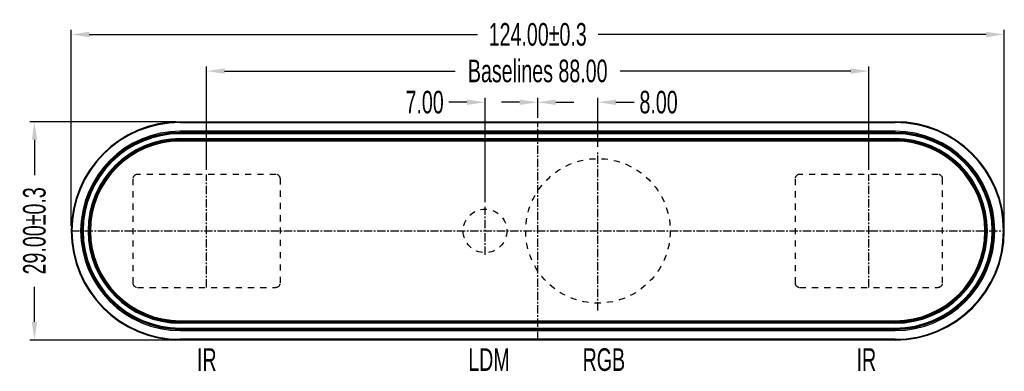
# Model space of a CAD drawing. Header units: millimetres. Extents: x 1249 to 1712, y -37 to 290.
# Tile 3 of 28: x 1347 to 1478, y 121 to 168. Entities that reach past the tile are written whole.
import ezdxf

# ---------------------------------------------------------------- set-up
doc = ezdxf.new("R2010")
doc.units = ezdxf.units.MM
doc.header["$LTSCALE"] = 16.335
doc.header["$PDMODE"] = 3
doc.header["$PDSIZE"] = 8
doc.linetypes.add('CENTER', pattern=[0.6, 0.375, -0.075, 0.075, -0.075])
doc.linetypes.add('HIDDEN', pattern=[0.2, 0.1, -0.1])
doc.layers.get('0').update_dxf_attribs({"linetype": 'CONTINUOUS'})
doc.layers.get('Defpoints').update_dxf_attribs({"linetype": 'CONTINUOUS'})
doc.layers.add('02___PRT_ALL_AXES', color=7, linetype='CONTINUOUS')
doc.layers.add('dim', color=84, linetype='CONTINUOUS', lineweight=9)
doc.styles.get("Standard").update_dxf_attribs({"font": 'txt', "width": 0.65})
doc.dimstyles.get("Standard").update_dxf_attribs({"dimtxt": 2, "dimasz": 1, "dimexe": 0.5, "dimexo": 0.2, "dimtad": 1, "dimtxsty": 'Standard', "dimblk": '_FILLED', "dimblk1": '_FILLED', "dimblk2": '_FILLED', "dimcen": 0.09, "dimazin": 2, "dimtol": 1, "dimtp": 0.01, "dimtm": 0.01, "dimtfac": 1, "dimtofl": 0, "dimtmove": 0, "dimatfit": 3, "dimldrblk": '_FILLED', "dimfxl": 1, "dimtolj": 1, "dimarcsym": 0})

# ---------------------------------------------------------------- blocks, each defined once
blk = doc.blocks.new('_FILLED')
at = {"color": 0, "linetype": 'ByBlock'}
blk.add_solid([(0, 0), (-1, 0.15), (-1, -0.15)], dxfattribs=at)
blk = doc.blocks.new('*D6')
at = {"layer": 'Defpoints', "color": 0}
for p in [(1478.15, 165.57), (1354.15, 139.49), (1478.15, 139.49)]:
    blk.add_point(p, dxfattribs=at)
at = {"layer": 'dim', "color": 0, "lineweight": -2}
for p, q in [((1354.15, 140.09), (1354.15, 166.17)), ((1478.15, 140.09), (1478.15, 166.17)), ((1356.55, 165.57), (1408.13, 165.57)), ((1475.75, 165.57), (1424.17, 165.57))]:
    blk.add_line(p, q, dxfattribs=at)
at = {"layer": 'dim', "color": 0, "lineweight": -2, "xscale": 2.4, "yscale": 2.4, "zscale": 2.4, "rotation": 180}
blk.add_blockref('_FILLED', (1354.15, 165.57), dxfattribs=at)
at = {"layer": 'dim', "color": 0, "lineweight": -2, "xscale": 2.4, "yscale": 2.4, "zscale": 2.4}
blk.add_blockref('_FILLED', (1478.15, 165.57), dxfattribs=at)
at = {"layer": 'dim', "color": 0, "insert": (1416.15, 165.57), "char_height": 3, "attachment_point": 5}
blk.add_mtext('\\A1;124.00%%p0.3', dxfattribs=at)
blk = doc.blocks.new('*D7')
at = {"layer": 'Defpoints', "color": 0}
for p in [(1368.65, 153.99), (1349.28, 124.99), (1368.65, 124.99)]:
    blk.add_point(p, dxfattribs=at)
at = {"layer": 'dim', "color": 0, "lineweight": -2}
for p, q in [((1368.05, 153.99), (1348.68, 153.99)), ((1349.28, 151.59), (1349.28, 146.9)), ((1349.28, 127.39), (1349.28, 132.07)), ((1368.05, 124.99), (1348.68, 124.99))]:
    blk.add_line(p, q, dxfattribs=at)
at = {"layer": 'dim', "color": 0, "lineweight": -2, "xscale": 2.4, "yscale": 2.4, "zscale": 2.4}
for p, rotation in [((1349.28, 153.99), 90), ((1349.28, 124.99), 270)]:
    blk.add_blockref('_FILLED', p, dxfattribs=dict(at, rotation=rotation))
at = {"layer": 'dim', "color": 0, "insert": (1349.28, 139.49), "char_height": 3, "attachment_point": 5, "rotation": 90}
blk.add_mtext('\\A1;29.00%%p0.3', dxfattribs=at)
blk = doc.blocks.new('*D9')
at = {"layer": 'Defpoints', "color": 0}
for p in [(1460.15, 160.71), (1372.15, 146.99), (1460.15, 146.99)]:
    blk.add_point(p, dxfattribs=at)
at = {"layer": 'dim', "color": 0, "lineweight": -2}
for p, q in [((1372.15, 147.59), (1372.15, 161.31)), ((1460.15, 147.59), (1460.15, 161.31)), ((1374.55, 160.71), (1405.19, 160.71)), ((1457.75, 160.71), (1427.12, 160.71))]:
    blk.add_line(p, q, dxfattribs=at)
at = {"layer": 'dim', "color": 0, "lineweight": -2, "xscale": 2.4, "yscale": 2.4, "zscale": 2.4, "rotation": 180}
blk.add_blockref('_FILLED', (1372.15, 160.71), dxfattribs=at)
at = {"layer": 'dim', "color": 0, "lineweight": -2, "xscale": 2.4, "yscale": 2.4, "zscale": 2.4}
blk.add_blockref('_FILLED', (1460.15, 160.71), dxfattribs=at)
at = {"layer": 'dim', "color": 0, "insert": (1416.15, 160.71), "char_height": 3, "attachment_point": 5}
blk.add_mtext('\\A1;Baselines 88.00', dxfattribs=at)
blk = doc.blocks.new('*D10')
at = {"layer": 'Defpoints', "color": 0}
for p in [(1416.15, 156.57), (1416.15, 153.99), (1409.15, 142.68)]:
    blk.add_point(p, dxfattribs=at)
at = {"layer": 'dim', "color": 0, "lineweight": -2}
for p, q in [((1409.15, 143.28), (1409.15, 157.17)), ((1416.15, 154.59), (1416.15, 157.17)), ((1406.75, 156.57), (1404.35, 156.57)), ((1418.55, 156.57), (1420.95, 156.57))]:
    blk.add_line(p, q, dxfattribs=at)
at = {"layer": 'dim', "color": 0, "lineweight": -2, "xscale": 2.4, "yscale": 2.4, "zscale": 2.4}
blk.add_blockref('_FILLED', (1409.15, 156.57), dxfattribs=at)
at = {"layer": 'dim', "color": 0, "lineweight": -2, "xscale": 2.4, "yscale": 2.4, "zscale": 2.4, "rotation": 180}
blk.add_blockref('_FILLED', (1416.15, 156.57), dxfattribs=at)
at = {"layer": 'dim', "color": 0, "insert": (1401.12, 156.57), "char_height": 3, "attachment_point": 5}
blk.add_mtext('\\A1;7.00', dxfattribs=at)
blk = doc.blocks.new('*D11')
at = {"layer": 'Defpoints', "color": 0}
for p in [(1416.15, 156.57), (1416.15, 153.89), (1424.15, 150.05)]:
    blk.add_point(p, dxfattribs=at)
at = {"layer": 'dim', "color": 0, "lineweight": -2}
for p, q in [((1416.15, 154.49), (1416.15, 157.17)), ((1424.15, 150.65), (1424.15, 157.17)), ((1413.75, 156.57), (1411.35, 156.57)), ((1426.55, 156.57), (1428.95, 156.57))]:
    blk.add_line(p, q, dxfattribs=at)
at = {"layer": 'dim', "color": 0, "lineweight": -2, "xscale": 2.4, "yscale": 2.4, "zscale": 2.4}
blk.add_blockref('_FILLED', (1416.15, 156.57), dxfattribs=at)
at = {"layer": 'dim', "color": 0, "lineweight": -2, "xscale": 2.4, "yscale": 2.4, "zscale": 2.4, "rotation": 180}
blk.add_blockref('_FILLED', (1424.15, 156.57), dxfattribs=at)
at = {"layer": 'dim', "color": 0, "insert": (1432.21, 156.57), "char_height": 3, "attachment_point": 5}
blk.add_mtext('\\A1;8.00', dxfattribs=at)

msp = doc.modelspace()

# ---------------------------------------------------------------- linework, layer by layer
at = {"color": 9, "linetype": 'Continuous'}
for p, q in [((1368.651, 153.985), (1368.651, 153.885)), ((1368.651, 153.885), (1463.651, 153.885)), ((1463.651, 153.985), (1463.651, 153.885)), ((1368.651, 152.388), (1368.651, 152.718)), ((1463.651, 152.718), (1368.651, 152.718)), ((1463.651, 152.568), (1368.651, 152.568)), ((1463.651, 152.488), (1368.651, 152.488)), ((1463.651, 152.388), (1368.651, 152.388)), ((1463.651, 152.388), (1463.651, 152.718)), ((1368.651, 151.415), (1368.651, 151.743)), ((1368.651, 151.743), (1463.651, 151.743)), ((1368.651, 151.643), (1463.651, 151.643)), ((1368.651, 151.583), (1463.651, 151.583)), ((1463.651, 151.415), (1463.651, 151.743)), ((1368.651, 127.228), (1368.651, 127.555)), ((1463.651, 127.388), (1368.651, 127.388)), ((1463.651, 127.328), (1368.651, 127.328)), ((1463.651, 127.228), (1368.651, 127.228)), ((1463.651, 127.228), (1463.651, 127.555)), ((1368.651, 126.253), (1368.651, 126.583)), ((1368.651, 126.583), (1463.651, 126.583)), ((1368.651, 126.483), (1463.651, 126.483)), ((1368.651, 126.403), (1463.651, 126.403)), ((1368.651, 126.253), (1463.651, 126.253)), ((1463.651, 126.253), (1463.651, 126.583)), ((1368.651, 124.985), (1368.651, 125.085)), ((1463.651, 125.085), (1368.651, 125.085)), ((1463.651, 124.985), (1463.651, 125.085))]:
    msp.add_line(p, q, dxfattribs=at)
at = {"color": 7, "linetype": 'Continuous'}
for p, q in [((1368.651, 153.985), (1463.651, 153.985)), ((1463.651, 151.515), (1368.651, 151.515)), ((1463.651, 151.415), (1368.651, 151.415)), ((1368.651, 127.555), (1463.651, 127.555)), ((1368.651, 127.455), (1463.651, 127.455)), ((1463.651, 124.985), (1368.651, 124.985))]:
    msp.add_line(p, q, dxfattribs=at)
at = {"color": 7, "linetype": 'HIDDEN', "ltscale": 0.5}
for p, q in [((1381.351, 146.985), (1362.951, 146.985)), ((1469.351, 146.985), (1450.951, 146.985)), ((1362.351, 146.385), (1362.351, 132.585)), ((1381.951, 132.585), (1381.951, 146.385)), ((1450.351, 146.385), (1450.351, 132.585)), ((1469.951, 132.585), (1469.951, 146.385)), ((1362.951, 131.985), (1381.351, 131.985)), ((1450.951, 131.985), (1469.351, 131.985))]:
    msp.add_line(p, q, dxfattribs=at)
at = {"color": 1, "linetype": 'CENTER', "ltscale": 0.180373}
msp.add_line((1409.151, 136.295), (1409.151, 142.675), dxfattribs=at)
at = {"color": 7, "linetype": 'HIDDEN', "ltscale": 0.5}
for centre, radius in [((1424.151, 139.485), 9.6), ((1409.151, 139.485), 2.9)]:
    msp.add_circle(centre, radius, dxfattribs=at)
at = {"color": 7, "linetype": 'Continuous'}
for centre, radius, start, end in [((1368.651, 139.485), 14.5, 90, 270), ((1463.651, 139.485), 14.5, 270, 90), ((1368.651, 139.485), 12.03, 90, 270), ((1368.651, 139.485), 11.93, 90, 270), ((1463.651, 139.485), 12.03, 270, 90), ((1463.651, 139.485), 11.93, 270, 90)]:
    msp.add_arc(centre, radius, start, end, dxfattribs=at)
at = {"color": 9, "linetype": 'Continuous'}
for centre, radius, start, end in [((1368.651, 139.485), 14.4, 90, 270), ((1463.651, 139.485), 14.4, 270, 90), ((1368.651, 139.485), 13.233, 90, 270), ((1368.651, 139.485), 13.083, 90, 270), ((1368.651, 139.485), 13.003, 90, 270), ((1368.651, 139.485), 12.903, 90, 270), ((1463.651, 139.485), 13.233, 270, 90), ((1463.651, 139.485), 13.083, 270, 90), ((1463.651, 139.485), 13.003, 270, 90), ((1463.651, 139.485), 12.903, 270, 90), ((1368.651, 139.485), 12.258, 90, 270), ((1368.651, 139.485), 12.158, 90, 270), ((1368.651, 139.485), 12.097, 90, 270), ((1463.651, 139.485), 12.258, 270, 90), ((1463.651, 139.485), 12.158, 270, 90), ((1463.651, 139.485), 12.097, 270, 90)]:
    msp.add_arc(centre, radius, start, end, dxfattribs=at)
at = {"color": 7, "linetype": 'HIDDEN', "ltscale": 0.5}
for centre, start, end in [((1362.951, 146.385), 90, 180), ((1381.351, 146.385), 0, 90), ((1450.951, 146.385), 90, 180), ((1469.351, 146.385), 0, 90), ((1362.951, 132.585), 180, 270), ((1381.351, 132.585), 270, 0), ((1450.951, 132.585), 180, 270), ((1469.351, 132.585), 270, 0)]:
    msp.add_arc(centre, 0.6, start, end, dxfattribs=at)
at = {"layer": '02___PRT_ALL_AXES', "color": 1, "linetype": 'CENTER', "ltscale": 0.180373}
for p, q in [((1416.151, 124.985), (1416.151, 153.985)), ((1424.151, 128.925), (1424.151, 150.045)), ((1372.151, 131.985), (1372.151, 146.985)), ((1460.151, 131.985), (1460.151, 146.985)), ((1354.151, 139.485), (1478.151, 139.485))]:
    msp.add_line(p, q, dxfattribs=at)

# ---------------------------------------------------------------- texts
at = {"width": 0.65}
for s, p in [('IR', (1370.87, 120.888)), ('LDM', (1406.919, 120.888)), ('RGB', (1422.112, 120.888)), ('IR', (1458.524, 120.888))]:
    msp.add_text(s, height=3, dxfattribs=at).set_placement(p)

# ---------------------------------------------------------------- dimensions: what is measured, and where the dimension line sits
at = {"layer": 'dim'}
for base, p1, p2, override, picture, middle in [((1478.151, 165.566), (1354.151, 139.485), (1478.151, 139.485), {"dimtxt": 3, "dimasz": 2.4, "dimexe": 0.5997, "dimexo": 0.5997, "dimgap": 0.5997, "dimtad": 0, "dimzin": 0, "dimdsep": 46, "dimblk": '_FILLED', "dimcen": 2.673, "dimadec": 1, "dimazin": 0, "dimtol": 1, "dimlim": 0, "dimtp": 0.3, "dimtm": 0.3, "dimtfac": 1, "dimtdec": 1, "dimtolj": 1, "dimtzin": 0}, '*D6', (1416.151, 165.566)), ((1416.151, 156.573), (1409.151, 142.675), (1416.151, 153.985), {"dimtxt": 3, "dimasz": 2.4, "dimexe": 0.5997, "dimexo": 0.5997, "dimgap": 0.5997, "dimtad": 0, "dimzin": 0, "dimdsep": 46, "dimblk": '_FILLED', "dimcen": 2.673, "dimadec": 1, "dimazin": 0, "dimtol": 0, "dimtzin": 0}, '*D10', (1401.12, 156.573)), ((1416.151, 156.573), (1424.151, 150.045), (1416.151, 153.885), {"dimtxt": 3, "dimasz": 2.4, "dimexe": 0.5997, "dimexo": 0.5997, "dimgap": 0.5997, "dimtad": 0, "dimzin": 0, "dimdsep": 46, "dimblk": '_FILLED', "dimcen": 2.673, "dimadec": 1, "dimazin": 0, "dimtol": 0, "dimtzin": 0}, '*D11', (1432.209, 156.573))]:
    dim = msp.add_linear_dim(base=base, p1=p1, p2=p2, dimstyle='Standard', override=override, dxfattribs=at)
    dim.commit()
    dim.dimension.update_dxf_attribs({"geometry": picture, "text_midpoint": middle, "dimtype": 160})
dim = msp.add_linear_dim(base=(1460.151, 160.706), p1=(1372.151, 146.985), p2=(1460.151, 146.985), text='Baselines <>', dimstyle='Standard', override={"dimtxt": 3, "dimasz": 2.4, "dimexe": 0.5997, "dimexo": 0.5997, "dimgap": 0.5997, "dimtad": 0, "dimzin": 0, "dimdsep": 46, "dimblk": '_FILLED', "dimcen": 2.673, "dimadec": 1, "dimazin": 0, "dimtol": 0, "dimtzin": 0}, dxfattribs=at)
dim.commit()
dim.dimension.update_dxf_attribs({"geometry": '*D9', "text_midpoint": (1416.151, 160.706), "dimtype": 160})
dim = msp.add_linear_dim(base=(1349.285, 124.985), p1=(1368.651, 153.985), p2=(1368.651, 124.985), angle=90, dimstyle='Standard', override={"dimtxt": 3, "dimasz": 2.4, "dimexe": 0.5997, "dimexo": 0.5997, "dimgap": 0.5997, "dimtad": 0, "dimzin": 0, "dimdsep": 46, "dimblk": '_FILLED', "dimcen": 2.673, "dimadec": 1, "dimazin": 0, "dimtol": 1, "dimlim": 0, "dimtp": 0.3, "dimtm": 0.3, "dimtfac": 1, "dimtdec": 1, "dimtolj": 1, "dimtzin": 0}, dxfattribs=at)
dim.commit()
dim.dimension.update_dxf_attribs({"geometry": '*D7', "text_midpoint": (1349.285, 139.485)})

doc.saveas('drawing.dxf')
